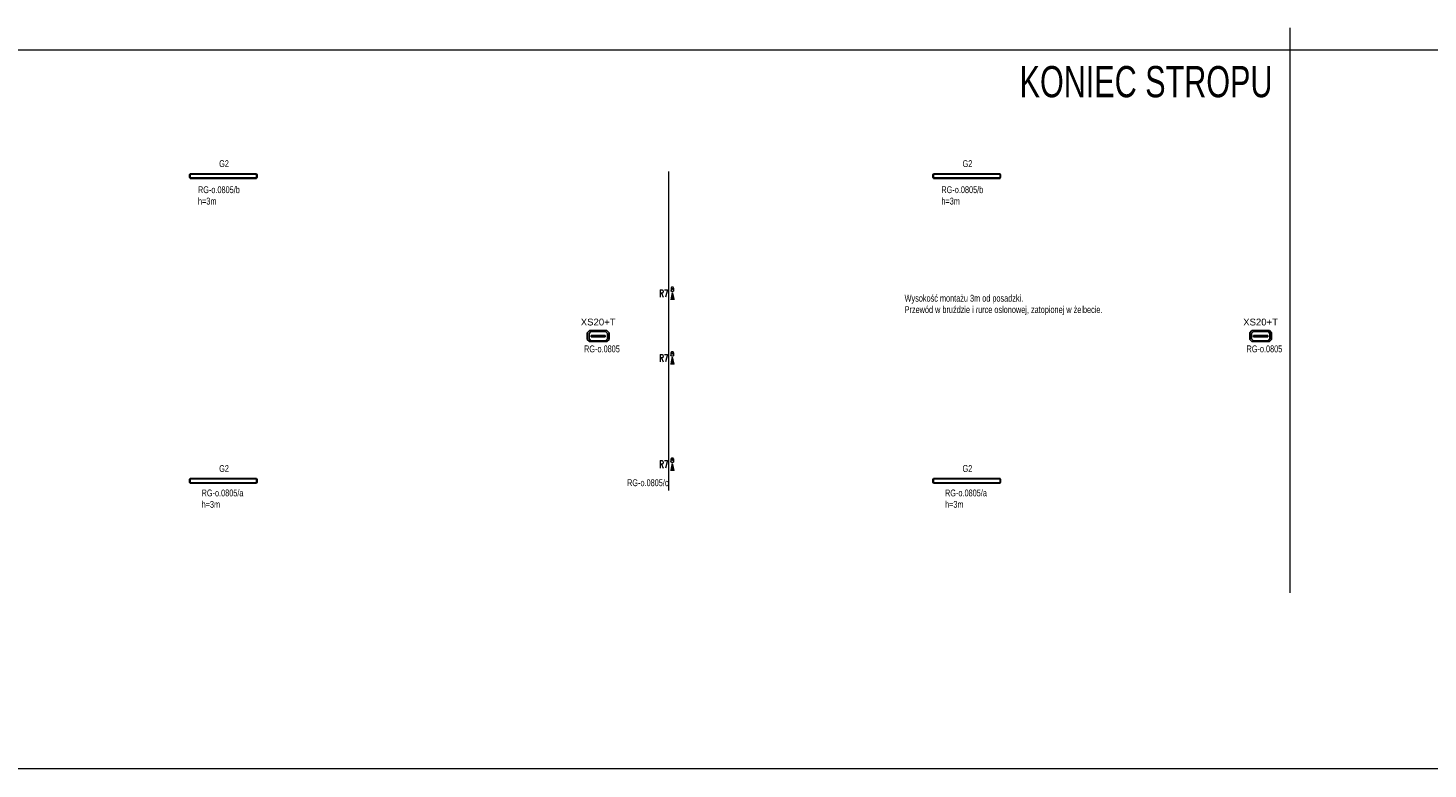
# Model space of a CAD drawing. Header units: centimetres. Extents: x 970 to 32397, y -4297 to 7318.
# Tile 12 of 13: x 24721 to 27176, y 662 to 1961. Entities that reach past the tile are written whole.
import ezdxf
from ezdxf.enums import TextEntityAlignment as Align

# ---------------------------------------------------------------- set-up
doc = ezdxf.new("R2010")
doc.units = ezdxf.units.CM
doc.header["$MEASUREMENT"] = 0
for name, color, linetype, lineweight in [('AX - ADRESACJA', 4, 'Continuous', 5), ('E_gniazdka', 7, 'Continuous', 0), ('E_oświetlenie_podst', 3, 'Continuous', 20)]:
    doc.layers.add(name, color=color, linetype=linetype, lineweight=lineweight)
doc.layers.add('AX - OPRAWY  EWAKUACYJNE', color=5, linetype='Continuous')
doc.layers.add('E_4 OŚWIETLENIE', color=7, linetype='Continuous', lineweight=15, true_color=0xdbdb00)
doc.layers.add('E_5 OŚWIELTENIE_TRANSPARENCY', color=1, linetype='Continuous', lineweight=15, transparency=0.8)
doc.styles.add('OPIS', font='simplex.shx', dxfattribs={"width": 0.7, "height": 4})
doc.styles.add('ROMANS', font='romans.shx', dxfattribs={"width": 0.8})
doc.styles.add('Style-STANDARD', font='arial.ttf')

# ---------------------------------------------------------------- blocks, each defined once
blk = doc.blocks.new('XS20')
at = {"layer": 'AX - OPRAWY  EWAKUACYJNE'}
h = blk.add_hatch(color=256, dxfattribs=at)
h.paths.add_polyline_path([(-38.6, 11.8), (-38.6, -11.3), (-31, -18.9), (-0.3, -18.9), (30.4, -18.9), (38, -11.3), (38, 11.8), (30.4, 19.4), (-0.3, 19.4), (-31, 19.4)])
h.paths.add_polyline_path([(-32.2, 9.7), (-32.2, -9.7), (-25.8, -16.1), (0, -16.1), (25.8, -16.1), (32.2, -9.7), (32.2, 9.7), (25.8, 16.1), (0, 16.1), (-25.8, 16.1)], flags=16)
h = blk.add_hatch(color=256, dxfattribs=at)
edge = h.paths.add_edge_path()
edge.add_arc((-18.6, 0), 1.15, 0, 360)
h = blk.add_hatch(color=256, dxfattribs=at)
edge = h.paths.add_edge_path()
edge.add_arc((-12.4, 0), 1.15, 0, 360)
h = blk.add_hatch(color=256, dxfattribs=at)
edge = h.paths.add_edge_path()
edge.add_arc((-6.2, 0), 1.15, 0, 360)
blk.add_hatch(color=256, dxfattribs=at).paths.add_polyline_path([(1.1, 0, 1), (-1.1, 0, 1)])
h = blk.add_hatch(color=256, dxfattribs=at)
edge = h.paths.add_edge_path()
edge.add_arc((6.2, 0), 1.15, 0, 360)
h = blk.add_hatch(color=256, dxfattribs=at)
edge = h.paths.add_edge_path()
edge.add_arc((12.4, 0), 1.15, 0, 360)
h = blk.add_hatch(color=256, dxfattribs=at)
edge = h.paths.add_edge_path()
edge.add_arc((18.6, 0), 1.15, 0, 360)
for p, q in [((-38.6, 11.8), (-31, 19.4)), ((-38.6, 11.8), (-38.6, -11.3)), ((-32.2, 9.7), (-25.8, 16.1)), ((-32.2, 9.7), (-32.2, -9.7)), ((-31, 19.4), (-0.3, 19.4)), ((-25.8, 16.1), (0, 16.1)), ((-24.9, 2), (24.9, 2)), ((-24.9, -2), (-24.9, 2)), ((-0.3, 19.4), (30.4, 19.4)), ((0, 16.1), (25.8, 16.1)), ((24.9, 2), (24.9, -2)), ((25.8, 16.1), (32.2, 9.7)), ((30.4, 19.4), (38, 11.8)), ((32.2, 9.7), (32.2, -9.7)), ((38, 11.8), (38, -11.3)), ((-38.6, -11.3), (-31, -18.9)), ((-32.2, -9.7), (-25.8, -16.1)), ((-31, -18.9), (-0.3, -18.9)), ((-25.8, -16.1), (0, -16.1)), ((24.9, -2), (-24.9, -2)), ((-0.3, -18.9), (30.4, -18.9)), ((0, -16.1), (25.8, -16.1)), ((25.8, -16.1), (32.2, -9.7)), ((30.4, -18.9), (38, -11.3)), ((38, -11.3), (38, -11.3))]:
    blk.add_line(p, q, dxfattribs=at)
blk.add_circle((0, 0), 1.15, dxfattribs=at)
at = {"layer": 'AX - ADRESACJA', "style": 'ROMANS', "width": 0.8, "flags": 4}
blk.add_attdef('AX_ADRES', text='', height=20, dxfattribs=at).set_placement((-2.4, -42.7), align=Align.MIDDLE)
blk = doc.blocks.new('*U240')
at = {"layer": 'E_oświetlenie_podst'}
for points in [[(-60, -2.8), (60, -2.8), (60, 2.9), (-60, 2.9)], [(-58.3, -4.1), (58.4, -4.1), (58.4, 4.1), (-58.3, 4.1)]]:
    blk.add_3dface(points, dxfattribs=at)
blk = doc.blocks.new('A$Cc793e559')
at = {"layer": 'E_5 OŚWIELTENIE_TRANSPARENCY'}
h = blk.add_hatch(color=1, dxfattribs=at)
h.dxf.hatch_style = 1
edge = h.paths.add_edge_path()
edge.add_arc((-3.9, -0.1), 17.3, 166.5974, 192.8365)
edge.add_line((-20.8, -4), (-7.5, -1.4))
edge.add_arc((-5.7, -0.1), 2.18, 147.2107, 215.8104, ccw=False)
edge.add_line((-7.5, 1.1), (-20.7, 3.9))
at = {"layer": 'E_4 OŚWIETLENIE', "color": 1}
for points in [[(-4.7, 2.1), (-4.7, 2.1), (-4.7, 2.1), (-4.8, 2.1), (-4.8, 2.1), (-4.8, 2.1), (-4.9, 2.1), (-4.9, 2.1), (-4.9, 2.1), (-5, 2.1), (-5, 2.1), (-5.1, 2.1), (-5.1, 2), (-5.1, 2), (-5.2, 2), (-5.2, 2), (-5.2, 2), (-5.3, 2), (-5.3, 1.9), (-5.3, 1.9), (-5.4, 1.9), (-5.4, 1.9), (-5.5, 1.8), (-5.5, 1.8), (-5.5, 1.8), (-5.6, 1.7), (-5.6, 1.7), (-5.6, 1.7), (-5.7, 1.6), (-5.7, 1.6), (-5.7, 1.6), (-5.7, 1.5), (-5.8, 1.5), (-5.8, 1.4), (-5.8, 1.4), (-5.9, 1.3), (-5.9, 1.3), (-5.9, 1.3), (-5.9, 1.2), (-6, 1.2), (-6, 1.1), (-6, 1.1), (-6, 1), (-6, 1), (-6.1, 0.9), (-6.1, 0.9), (-6.1, 0.8), (-6.1, 0.8), (-6.1, 0.7), (-6.1, 0.7), (-6.2, 0.6), (-6.2, 0.6), (-6.2, 0.5), (-6.2, 0.4), (-6.2, 0.4), (-6.2, 0.3), (-6.2, 0.2), (-6.2, 0.1), (-6.2, 0), (-6.2, -0.1), (-6.2, -0.2), (-6.2, -0.3), (-6.2, -0.4), (-6.2, -0.5), (-6.2, -0.6), (-6.2, -0.7), (-6.2, -0.7), (-6.2, -0.8), (-6.2, -0.8), (-6.1, -0.9), (-6.1, -0.9), (-6.1, -1), (-6.1, -1), (-6.1, -1.1), (-6.1, -1.2), (-6, -1.2), (-6, -1.3), (-6, -1.3), (-6, -1.3), (-6, -1.4), (-5.9, -1.4), (-5.9, -1.5), (-5.9, -1.5), (-5.9, -1.6), (-5.8, -1.6), (-5.8, -1.7), (-5.8, -1.7), (-5.7, -1.7), (-5.7, -1.8), (-5.7, -1.8), (-5.6, -1.9), (-5.6, -1.9), (-5.6, -1.9), (-5.5, -2), (-5.5, -2), (-5.5, -2), (-5.4, -2.1), (-5.4, -2.1), (-5.4, -2.1), (-5.3, -2.1), (-5.3, -2.2), (-5.3, -2.2), (-5.2, -2.2), (-5.2, -2.2), (-5.2, -2.2), (-5.1, -2.3), (-5.1, -2.3), (-5, -2.3), (-5, -2.3), (-5, -2.3), (-4.9, -2.3), (-4.9, -2.3), (-4.9, -2.3), (-4.8, -2.4), (-4.8, -2.4), (-4.8, -2.4), (-4.7, -2.4), (-4.7, -2.4), (-4.6, -2.4)], [(-0.1, 2.1), (-4.7, 2.1)], [(-2.5, 0.2), (-1.6, 0.2)], [(0, 2.1), (0, 2.1), (0.1, 2.1), (0.1, 2.1), (0.2, 2.1), (0.2, 2.1), (0.2, 2.1), (0.3, 2.1), (0.3, 2.1), (0.3, 2.1), (0.4, 2.1), (0.4, 2.1), (0.4, 2.1), (0.5, 2), (0.5, 2), (0.6, 2), (0.6, 2), (0.6, 2), (0.7, 1.9), (0.7, 1.9), (0.7, 1.9), (0.8, 1.9), (0.8, 1.8), (0.8, 1.8), (0.9, 1.8), (0.9, 1.8), (1, 1.7), (1, 1.7), (1, 1.6), (1, 1.6), (1.1, 1.6), (1.1, 1.5), (1.1, 1.5), (1.2, 1.5), (1.2, 1.4), (1.2, 1.4), (1.2, 1.3), (1.3, 1.3), (1.3, 1.2), (1.3, 1.2), (1.3, 1.1), (1.4, 1.1), (1.4, 1), (1.4, 1), (1.4, 0.9), (1.4, 0.9), (1.5, 0.8), (1.5, 0.8), (1.5, 0.7), (1.5, 0.7), (1.5, 0.6), (1.5, 0.6), (1.5, 0.5), (1.6, 0.5), (1.6, 0.4), (1.6, 0.3), (1.6, 0.2), (1.6, 0.1), (1.6, 0), (1.6, -0.1), (1.6, -0.2), (1.6, -0.3), (1.6, -0.4), (1.6, -0.5), (1.6, -0.6), (1.6, -0.7), (1.5, -0.7), (1.5, -0.8), (1.5, -0.8), (1.5, -0.9), (1.5, -0.9), (1.5, -1), (1.5, -1), (1.5, -1.1), (1.4, -1.1), (1.4, -1.2), (1.4, -1.2), (1.4, -1.3), (1.4, -1.3), (1.3, -1.4), (1.3, -1.4), (1.3, -1.5), (1.3, -1.5), (1.2, -1.6), (1.2, -1.6), (1.2, -1.6), (1.1, -1.7), (1.1, -1.7), (1.1, -1.8), (1.1, -1.8), (1, -1.8), (1, -1.9), (1, -1.9), (0.9, -2), (0.9, -2), (0.9, -2), (0.8, -2), (0.8, -2.1), (0.8, -2.1), (0.7, -2.1), (0.7, -2.1), (0.6, -2.2), (0.6, -2.2), (0.6, -2.2), (0.5, -2.2), (0.5, -2.2), (0.5, -2.3), (0.4, -2.3), (0.4, -2.3), (0.3, -2.3), (0.3, -2.3), (0.3, -2.3), (0.2, -2.3), (0.2, -2.3), (0.2, -2.3), (0.1, -2.3), (0.1, -2.4), (0.1, -2.4), (0, -2.4), (0, -2.4), (0, -2.4), (-0.1, -2.3), (-0.1, -2.3), (-0.1, -2.3), (-0.2, -2.3), (-0.2, -2.3), (-0.2, -2.3), (-0.3, -2.3), (-0.3, -2.3), (-0.3, -2.3), (-0.4, -2.3), (-0.4, -2.3), (-0.5, -2.3), (-0.5, -2.2), (-0.5, -2.2), (-0.6, -2.2), (-0.6, -2.2), (-0.6, -2.2), (-0.7, -2.1), (-0.7, -2.1), (-0.7, -2.1), (-0.8, -2.1), (-0.8, -2), (-0.8, -2), (-0.8, -2), (-0.9, -2), (-0.9, -1.9), (-0.9, -1.9), (-1, -1.9), (-1, -1.8), (-1, -1.8), (-1.1, -1.8), (-1.1, -1.7), (-1.1, -1.7), (-1.1, -1.7), (-1.2, -1.6), (-1.2, -1.6), (-1.2, -1.5), (-1.2, -1.5), (-1.3, -1.5), (-1.3, -1.4), (-1.3, -1.4), (-1.3, -1.3), (-1.3, -1.3), (-1.4, -1.2), (-1.4, -1.2), (-1.4, -1.1), (-1.4, -1.1), (-1.4, -1.1), (-1.5, -1), (-1.5, -0.9), (-1.5, -0.8), (-1.5, -0.7), (-1.5, -0.6), (-1.5, -0.5), (-1.6, -0.4)], [(-1.6, 0.2), (-1.5, 0.3), (-1.5, 0.4), (-1.5, 0.5), (-1.5, 0.6), (-1.5, 0.7), (-1.5, 0.8), (-1.4, 0.8), (-1.4, 0.9), (-1.4, 0.9), (-1.4, 1), (-1.4, 1), (-1.3, 1.1), (-1.3, 1.1), (-1.3, 1.2), (-1.3, 1.2), (-1.3, 1.2), (-1.2, 1.3), (-1.2, 1.3), (-1.2, 1.4), (-1.2, 1.4), (-1.1, 1.4), (-1.1, 1.5), (-1.1, 1.5), (-1.1, 1.6), (-1, 1.6), (-1, 1.6), (-1, 1.7), (-0.9, 1.7), (-0.9, 1.7), (-0.9, 1.8), (-0.9, 1.8), (-0.8, 1.8), (-0.8, 1.8), (-0.8, 1.9), (-0.7, 1.9), (-0.7, 1.9), (-0.7, 1.9), (-0.6, 2), (-0.6, 2), (-0.6, 2), (-0.5, 2), (-0.5, 2), (-0.5, 2), (-0.4, 2.1), (-0.4, 2.1), (-0.4, 2.1), (-0.3, 2.1), (-0.3, 2.1), (-0.3, 2.1), (-0.2, 2.1), (-0.2, 2.1), (-0.2, 2.1), (-0.1, 2.1), (-0.1, 2.1), (-0.1, 2.1), (0, 2.1), (0, 2.1)], [(-0.8, 0.2), (-1.6, 0.2)], [(-0.1, -2.4), (-4.6, -2.4)], [(-2.5, -0.4), (-1.6, -0.4)], [(-0.8, -0.4), (-1.6, -0.4)]]:
    blk.add_lwpolyline(points, dxfattribs=at)
blk.add_circle((-1.6, -0.1), 0.25, dxfattribs=at)
for centre, radius, start, end in [((-2.4, -0.1), 0.277, 100.4019, 185.8269), ((-0.9, -0.1), 0.318, 289.6187, 70.6762), ((-2.4, -0.1), 0.282, 175.3477, 259.0133)]:
    blk.add_arc(centre, radius, start, end, dxfattribs=at)

msp = doc.modelspace()

# ---------------------------------------------------------------- linework, layer by layer
at = {"layer": 'E_gniazdka', "color": 7, "linetype": 'Continuous', "lineweight": 0}
msp.add_line((26934, 1961.3), (26934, 970.8), dxfattribs=at)
at = {"layer": 'E_oświetlenie_podst', "color": 1}
msp.add_line((25845, 1149.9), (25845, 1709.9), dxfattribs=at)
at = {"layer": 'E_oświetlenie_podst', "color": 7, "true_color": 0xffffff}
msp.add_lwpolyline([(14697, 1923.1), (32396.7, 1923.1), (32396.7, 661.8), (14697, 661.8)], close=True, dxfattribs=at)

# ---------------------------------------------------------------- block references
at = {"layer": 'AX - OPRAWY  EWAKUACYJNE', "color": 2, "xscale": 0.5, "yscale": 0.5, "zscale": 0.5}
for p in [(25721.1, 1420.9), (26882.9, 1420.9)]:
    msp.add_blockref('XS20', p, dxfattribs=at)
at = {"layer": 'E_oświetlenie_podst'}
for p in [(25063.6, 1701.7), (26367.4, 1701.7), (25063.6, 1167), (26367.4, 1167)]:
    msp.add_blockref('*U240', p, dxfattribs=at)
at = {"layer": 'E_oświetlenie_podst', "color": 1, "xscale": -1, "rotation": 271.0817181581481}
for p in [(25851.2, 1505.3, -0.1), (25851, 1391.9, -0.1), (25851, 1205.5)]:
    msp.add_blockref('A$Cc793e559', p, dxfattribs=at)

# ---------------------------------------------------------------- texts
at = {"layer": 'E_gniazdka', "linetype": 'Continuous', "lineweight": 0, "style": 'Style-STANDARD'}
msp.add_text('XS20+T', height=12, dxfattribs=at).set_placement((25721, 1445.6), align=Align.MIDDLE)
msp.add_text('XS20+T', height=12, dxfattribs=at).set_placement((26882.7, 1445.6), align=Align.MIDDLE_CENTER)
at = {"layer": 'E_gniazdka', "linetype": 'Continuous', "lineweight": 0, "attachment_point": 4, "style": 'Style-STANDARD'}
for s, insert, char_height in [('\\H1x;\\W0.7;KONIEC STROPU', (26460.1, 1866.8), 54.781), ('\\H1x;\\W0.7;G2', (25056.3, 1723.3), 12), ('\\H1x;\\W0.7;G2', (26360, 1723.3), 12), ('{\\W0.7;RG-o.0805/b\\Ph=3m}', (25019.2, 1667.6), 12), ('{\\W0.7;RG-o.0805/b\\Ph=3m}', (26322.9, 1667.6), 12), ('\\H1x;\\W0.7;Wysokość montażu 3m od posadzki.\\PPrzewód w bruździe i rurce osłonowej, zatopionej w żelbecie.', (26258.4, 1475.6), 12), ('\\H1x;\\W0.7;RG-o.0805', (25696.3, 1398.5), 12), ('\\H1x;\\W0.7;RG-o.0805', (26858, 1398.5), 12), ('\\H1x;\\W0.7;G2', (25056.3, 1188.6), 12), ('\\H1x;\\W0.7;G2', (26360, 1188.6), 12), ('{\\W0.7;RG-o.0805/c}', (25771.7, 1163.7), 12), ('{\\W0.7;RG-o.0805/a\\Ph=3m}', (25025.6, 1135.8), 12), ('{\\W0.7;RG-o.0805/a\\Ph=3m}', (26329.3, 1135.8), 12)]:
    msp.add_mtext(s, dxfattribs=dict(at, insert=insert, char_height=char_height))
at = {"layer": 'E_oświetlenie_podst', "color": 1, "char_height": 13, "width": 22, "attachment_point": 1, "style": 'OPIS'}
for insert in [(25828, 1502.3, -0.1), (25827.9, 1388.8, -0.1), (25827.9, 1202.5)]:
    msp.add_mtext('R7', dxfattribs=dict(at, insert=insert))

doc.saveas('drawing.dxf')
